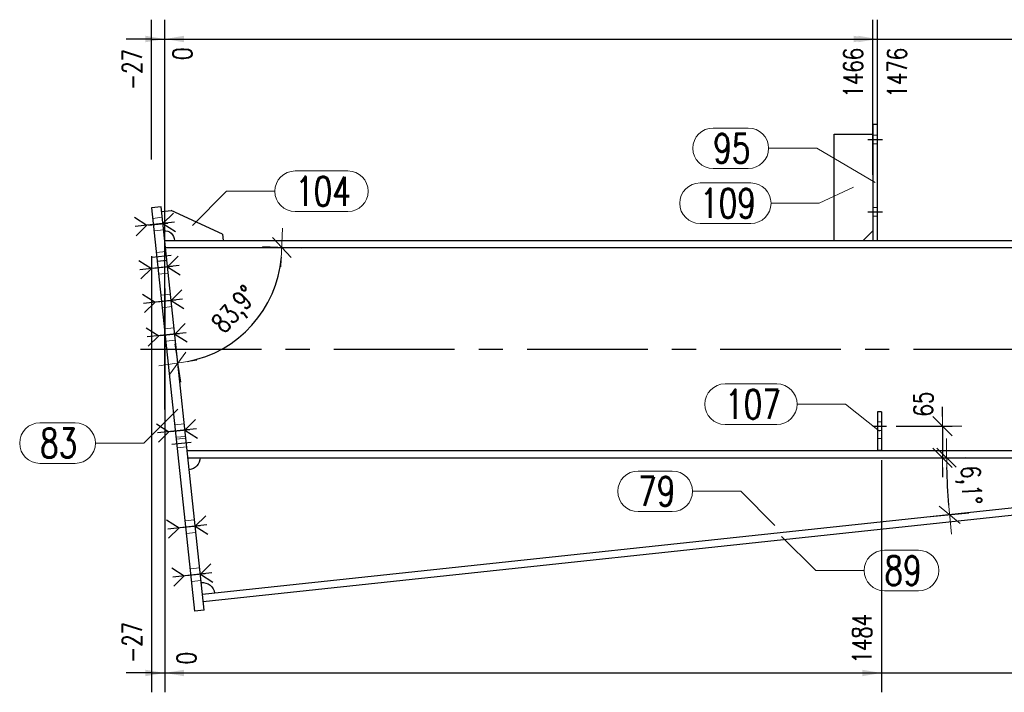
# Model space of a CAD drawing. Header units: millimetres. Extents: x 3536 to 4290, y 11030 to 11491.
# Tile 76 of 102: x 3793 to 3895, y 11247 to 11316. Entities that reach past the tile are written whole.
import ezdxf

# ---------------------------------------------------------------- set-up
doc = ezdxf.new("R2010")
doc.units = ezdxf.units.MM
doc.header["$LTSCALE"] = 10
doc.linetypes.add('HIDDEN', pattern=[0.375, 0.25, -0.125])
doc.linetypes.add('MITTE', pattern=[2, 1.25, -0.25, 0.25, -0.25])
doc.layers.get('Defpoints').update_dxf_attribs({"color": 1})
for name, color, linetype in [('PS_BOLT', 4, 'Continuous'), ('PS_MID', 5, 'MITTE'), ('PS_SHAPE', 3, 'Continuous')]:
    doc.layers.add(name, color=color, linetype=linetype)
for name, color, linetype, lineweight in [('PS_DIM', 4, 'Continuous', 13), ('PS_Hidden', 2, 'HIDDEN', 9), ('PS_Pos', 1, 'Continuous', 15), ('PS_SOLID', 7, 'Continuous', 30)]:
    doc.layers.add(name, color=color, linetype=linetype, lineweight=lineweight)
doc.styles.add('simplex', font='simplex.shx', dxfattribs={"width": 0.75})
doc.dimstyles.new('1_20_GŁ_DS1-LS20', dxfattribs={"dimtxt": 2, "dimasz": 2, "dimexe": 2, "dimexo": 5, "dimgap": 1, "dimtad": 1, "dimjust": 4, "dimdec": 0, "dimlfac": 20, "dimtxsty": 'simplex', "dimblk1": 'NONE', "dimsah": 1, "dimcen": 2, "dimclrd": 256, "dimclre": 256, "dimclrt": 4, "dimadec": 1, "dimazin": 0, "dimtfac": 1, "dimtdec": 0, "dimtmove": 2, "dimatfit": 3, "dimfxl": 1, "dimarcsym": 0})
doc.dimstyles.new('1_20_PRZ', dxfattribs={"dimtxt": 2, "dimasz": 1, "dimexe": 2, "dimexo": 5, "dimgap": 1, "dimtad": 1, "dimdec": 0, "dimlfac": 20, "dimtxsty": 'simplex', "dimblk": 'dimznak', "dimcen": 2, "dimse1": 1, "dimse2": 1, "dimclrd": 256, "dimclrt": 4, "dimadec": 1, "dimazin": 0, "dimtfac": 1, "dimtdec": 0, "dimtix": 1, "dimtmove": 2, "dimatfit": 3, "dimldrblk": 'dim-grot', "dimfxl": 1, "dimarcsym": 0})
doc.dimstyles.new('1_20_SC', dxfattribs={"dimtxt": 2, "dimasz": 1, "dimexe": 1, "dimexo": 1, "dimgap": 1, "dimtad": 1, "dimdec": 0, "dimlfac": 20, "dimtxsty": 'simplex', "dimblk": 'dimznak', "dimcen": 2, "dimclrd": 256, "dimclre": 256, "dimclrt": 4, "dimadec": 1, "dimazin": 0, "dimtfac": 1, "dimtdec": 0, "dimtix": 1, "dimtmove": 2, "dimatfit": 3, "dimldrblk": 'dim-grot', "dimfxl": 1, "dimarcsym": 0})

# ---------------------------------------------------------------- blocks, each defined once
blk = doc.blocks.new('dimznak')
at = {"color": 0}
for points in [[(0, 2), (0, -2)], [(-2, 0), (2, 0)]]:
    blk.add_lwpolyline(points, dxfattribs=at)
at = {"color": 2}
blk.add_lwpolyline([(1, 1), (-1, -1)], dxfattribs=at)
blk = doc.blocks.new('*D18')
at = {"layer": 'Defpoints', "color": 0, "transparency": 16777216}
for p in [(3807.37, 11296.88), (3807.82, 11292.67), (3941.65, 11292.67), (3814.56, 11282.7), (3811.82, 11255.12)]:
    blk.add_point(p, dxfattribs=at)
at = {"layer": 'PS_DIM', "lineweight": -2, "transparency": 16777216}
blk.add_arc((3807.82, 11292.67), 12.03, 280.8547, 355.2373, dxfattribs=at)
for p, rotation in [((3819.85, 11292.67), 87.6186547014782), ((3809.09, 11280.7), 188.4733480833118)]:
    blk.add_blockref('dimznak', p, dxfattribs=dict(at, rotation=rotation))
at = {"layer": 'PS_DIM', "color": 4, "transparency": 16777216, "insert": (3815.14, 11286.09), "char_height": 2, "attachment_point": 5, "rotation": 48.046, "style": 'simplex'}
blk.add_mtext('83,9°', dxfattribs=at)
blk = doc.blocks.new('dim-grot')
blk.add_hatch(color=256).paths.add_polyline_path([(0, 0), (-2, 0.5), (-2, -0.5)])
blk.add_lwpolyline([(0, 0), (-2, 0.5), (-2, -0.5), (0, 0)])
blk = doc.blocks.new('*D19')
at = {"layer": 'Defpoints', "color": 0, "transparency": 16777216}
for p in [(3810.14, 11270.9), (3941.65, 11270.9), (3888.71, 11268.92), (3931.47, 11269.52), (3811.65, 11256.73)]:
    blk.add_point(p, dxfattribs=at)
at = {"layer": 'PS_DIM', "lineweight": -2, "transparency": 16777216}
blk.add_arc((3944.41, 11270.9), 55.74, 181.0279, 185.0641, dxfattribs=at)
for p, rotation in [((3888.67, 11270.9), 90.51394605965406), ((3888.99, 11264.98), 275.578056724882)]:
    blk.add_blockref('dimznak', p, dxfattribs=dict(at, rotation=rotation))
at = {"layer": 'PS_DIM', "color": 4, "transparency": 16777216, "insert": (3890.94, 11268.05), "char_height": 2, "attachment_point": 5, "rotation": 273.046, "style": 'simplex'}
blk.add_mtext('6,1°', dxfattribs=at)
blk = doc.blocks.new('*D32')
at = {"layer": 'Defpoints', "color": 0, "transparency": 16777216}
for p in [(3882.44, 11274.15), (3882.44, 11270.9), (3888.27, 11270.9)]:
    blk.add_point(p, dxfattribs=at)
at = {"layer": 'PS_DIM', "lineweight": -2, "transparency": 16777216}
for p, q in [((3888.27, 11275.15), (3888.27, 11276.15)), ((3883.44, 11274.15), (3889.27, 11274.15)), ((3888.27, 11274.15), (3888.27, 11270.9)), ((3883.44, 11270.9), (3889.27, 11270.9)), ((3888.27, 11269.9), (3888.27, 11268.9))]:
    blk.add_line(p, q, dxfattribs=at)
for p, rotation in [((3888.27, 11274.15), 270), ((3888.27, 11270.9), 90)]:
    blk.add_blockref('dimznak', p, dxfattribs=dict(at, rotation=rotation))
at = {"layer": 'PS_DIM', "color": 4, "transparency": 16777216, "insert": (3886.27, 11276.45), "char_height": 2, "attachment_point": 5, "rotation": 90, "style": 'simplex'}
blk.add_mtext('65', dxfattribs=at)
blk = doc.blocks.new('*D120')
at = {"layer": 'Defpoints', "color": 0, "transparency": 16777216}
for p in [(3807.74, 11314.24), (3806.37, 11296.77), (3807.74, 11270.9)]:
    blk.add_point(p, dxfattribs=at)
at = {"layer": 'PS_DIM', "lineweight": -2, "transparency": 16777216}
for p, q in [((3806.37, 11301.77), (3806.37, 11316.24)), ((3807.74, 11275.9), (3807.74, 11316.24)), ((3806.37, 11314.24), (3804.37, 11314.24)), ((3806.37, 11314.24), (3807.74, 11314.24)), ((3809.74, 11314.24), (3811.74, 11314.24))]:
    blk.add_line(p, q, dxfattribs=at)
at = {"layer": 'PS_DIM', "transparency": 16777216}
blk.add_solid([(3809.74, 11314.58), (3809.74, 11313.91), (3807.74, 11314.24)], dxfattribs=at)
at = {"layer": 'PS_DIM', "color": 4, "transparency": 16777216, "insert": (3804.35, 11311.08), "char_height": 2, "attachment_point": 5, "rotation": 90, "style": 'simplex'}
blk.add_mtext('-27', dxfattribs=at)
blk = doc.blocks.new('_None')
blk = doc.blocks.new('*D121')
at = {"layer": 'Defpoints', "color": 0, "transparency": 16777216}
for p in [(3807.74, 11314.24), (3807.74, 11293.4), (3807.74, 11270.9)]:
    blk.add_point(p, dxfattribs=at)
at = {"layer": 'PS_DIM', "lineweight": -2, "transparency": 16777216}
for p, q in [((3807.74, 11298.4), (3807.74, 11316.24)), ((3807.74, 11275.9), (3807.74, 11316.24)), ((3805.74, 11314.24), (3803.74, 11314.24)), ((3807.74, 11314.24), (3809.74, 11314.24))]:
    blk.add_line(p, q, dxfattribs=at)
at = {"layer": 'PS_DIM', "transparency": 16777216}
blk.add_solid([(3805.74, 11314.58), (3805.74, 11313.91), (3807.74, 11314.24)], dxfattribs=at)
at = {"layer": 'PS_DIM', "color": 4, "transparency": 16777216, "insert": (3809.56, 11312.72), "char_height": 2, "attachment_point": 5, "rotation": 90, "style": 'simplex'}
blk.add_mtext('0', dxfattribs=at)
blk = doc.blocks.new('*D122')
at = {"layer": 'Defpoints', "color": 0, "transparency": 16777216}
for p in [(3881.04, 11314.24), (3881.04, 11295.19), (3807.74, 11270.9)]:
    blk.add_point(p, dxfattribs=at)
at = {"layer": 'PS_DIM', "lineweight": -2, "transparency": 16777216}
for p, q in [((3807.74, 11275.9), (3807.74, 11316.24)), ((3881.04, 11300.19), (3881.04, 11316.24)), ((3807.74, 11314.24), (3879.04, 11314.24))]:
    blk.add_line(p, q, dxfattribs=at)
at = {"layer": 'PS_DIM', "transparency": 16777216}
blk.add_solid([(3879.04, 11314.58), (3879.04, 11313.91), (3881.04, 11314.24)], dxfattribs=at)
at = {"layer": 'PS_DIM', "color": 4, "transparency": 16777216, "insert": (3879.02, 11310.76), "char_height": 2, "attachment_point": 5, "rotation": 90, "style": 'simplex'}
blk.add_mtext('1466', dxfattribs=at)
blk = doc.blocks.new('*D123')
at = {"layer": 'Defpoints', "color": 0, "transparency": 16777216}
for p in [(3881.54, 11314.24), (3881.54, 11294.96), (3807.74, 11270.9)]:
    blk.add_point(p, dxfattribs=at)
at = {"layer": 'PS_DIM', "lineweight": -2, "transparency": 16777216}
for p, q in [((3807.74, 11275.9), (3807.74, 11316.24)), ((3881.54, 11299.96), (3881.54, 11316.24)), ((3807.74, 11314.24), (3879.54, 11314.24))]:
    blk.add_line(p, q, dxfattribs=at)
at = {"layer": 'PS_DIM', "transparency": 16777216}
blk.add_solid([(3879.54, 11314.58), (3879.54, 11313.91), (3881.54, 11314.24)], dxfattribs=at)
at = {"layer": 'PS_DIM', "color": 4, "transparency": 16777216, "insert": (3883.55, 11310.76), "char_height": 2, "attachment_point": 5, "rotation": 90, "style": 'simplex'}
blk.add_mtext('1476', dxfattribs=at)
blk = doc.blocks.new('*D124')
at = {"layer": 'Defpoints', "color": 0, "transparency": 16777216}
for p in [(3932.3, 11314.24), (3932.3, 11286.28), (3807.74, 11270.9)]:
    blk.add_point(p, dxfattribs=at)
at = {"layer": 'PS_DIM', "lineweight": -2, "transparency": 16777216}
for p, q in [((3807.74, 11275.9), (3807.74, 11316.24)), ((3932.3, 11291.28), (3932.3, 11316.24)), ((3807.74, 11314.24), (3930.3, 11314.24))]:
    blk.add_line(p, q, dxfattribs=at)
at = {"layer": 'PS_DIM', "transparency": 16777216}
blk.add_solid([(3930.3, 11314.58), (3930.3, 11313.91), (3932.3, 11314.24)], dxfattribs=at)
at = {"layer": 'PS_DIM', "color": 4, "transparency": 16777216, "insert": (3930.28, 11310.9), "char_height": 2, "attachment_point": 5, "rotation": 90, "style": 'simplex'}
blk.add_mtext('2491', dxfattribs=at)
blk = doc.blocks.new('*D125')
at = {"layer": 'Defpoints', "color": 0, "transparency": 16777216}
for p in [(3955.9, 11314.24), (3955.9, 11295.09), (3807.74, 11270.9)]:
    blk.add_point(p, dxfattribs=at)
at = {"layer": 'PS_DIM', "lineweight": -2, "transparency": 16777216}
for p, q in [((3807.74, 11275.9), (3807.74, 11316.24)), ((3955.9, 11300.09), (3955.9, 11316.24)), ((3807.74, 11314.24), (3953.9, 11314.24))]:
    blk.add_line(p, q, dxfattribs=at)
at = {"layer": 'PS_DIM', "transparency": 16777216}
blk.add_solid([(3953.9, 11314.58), (3953.9, 11313.91), (3955.9, 11314.24)], dxfattribs=at)
at = {"layer": 'PS_DIM', "color": 4, "transparency": 16777216, "insert": (3953.88, 11310.62), "char_height": 2, "attachment_point": 5, "rotation": 90, "style": 'simplex'}
blk.add_mtext('3766', dxfattribs=at)
blk = doc.blocks.new('*D126')
at = {"layer": 'Defpoints', "color": 0, "transparency": 16777216}
for p in [(3956.4, 11314.24), (3956.4, 11294.97), (3807.74, 11270.9)]:
    blk.add_point(p, dxfattribs=at)
at = {"layer": 'PS_DIM', "lineweight": -2, "transparency": 16777216}
for p, q in [((3807.74, 11275.9), (3807.74, 11316.24)), ((3956.4, 11299.97), (3956.4, 11316.24)), ((3807.74, 11314.24), (3954.4, 11314.24))]:
    blk.add_line(p, q, dxfattribs=at)
at = {"layer": 'PS_DIM', "transparency": 16777216}
blk.add_solid([(3954.4, 11314.58), (3954.4, 11313.91), (3956.4, 11314.24)], dxfattribs=at)
at = {"layer": 'PS_DIM', "color": 4, "transparency": 16777216, "insert": (3958.35, 11310.62), "char_height": 2, "attachment_point": 5, "rotation": 90, "style": 'simplex'}
blk.add_mtext('3776', dxfattribs=at)
blk = doc.blocks.new('*D127')
at = {"layer": 'Defpoints', "color": 0, "transparency": 16777216}
for p in [(3982.4, 11314.24), (3982.4, 11288.34), (3807.74, 11270.9)]:
    blk.add_point(p, dxfattribs=at)
at = {"layer": 'PS_DIM', "lineweight": -2, "transparency": 16777216}
for p, q in [((3807.74, 11275.9), (3807.74, 11316.24)), ((3982.4, 11293.34), (3982.4, 11316.24)), ((3807.74, 11314.24), (3980.4, 11314.24))]:
    blk.add_line(p, q, dxfattribs=at)
at = {"layer": 'PS_DIM', "transparency": 16777216}
blk.add_solid([(3980.4, 11314.58), (3980.4, 11313.91), (3982.4, 11314.24)], dxfattribs=at)
at = {"layer": 'PS_DIM', "color": 4, "transparency": 16777216, "insert": (3980.38, 11310.58), "char_height": 2, "attachment_point": 5, "rotation": 90, "style": 'simplex'}
blk.add_mtext('4975', dxfattribs=at)
blk = doc.blocks.new('*D128')
at = {"layer": 'Defpoints', "color": 0, "transparency": 16777216}
for p in [(3983.4, 11314.24), (3983.4, 11288.29), (3807.74, 11270.9)]:
    blk.add_point(p, dxfattribs=at)
at = {"layer": 'PS_DIM', "lineweight": -2, "transparency": 16777216}
for p, q in [((3807.74, 11275.9), (3807.74, 11316.24)), ((3983.4, 11293.29), (3983.4, 11316.24)), ((3807.74, 11314.24), (3981.4, 11314.24))]:
    blk.add_line(p, q, dxfattribs=at)
at = {"layer": 'PS_DIM', "transparency": 16777216}
blk.add_solid([(3981.4, 11314.58), (3981.4, 11313.91), (3983.4, 11314.24)], dxfattribs=at)
at = {"layer": 'PS_DIM', "color": 4, "transparency": 16777216, "insert": (3985.21, 11310.58), "char_height": 2, "attachment_point": 5, "rotation": 90, "style": 'simplex'}
blk.add_mtext('4995', dxfattribs=at)
blk = doc.blocks.new('*D129')
at = {"layer": 'Defpoints', "color": 0, "transparency": 16777216}
for p in [(3806.37, 11296.77), (3807.74, 11270.9), (3807.74, 11248.62)]:
    blk.add_point(p, dxfattribs=at)
at = {"layer": 'PS_DIM', "lineweight": -2, "transparency": 16777216}
for p, q in [((3806.37, 11291.77), (3806.37, 11246.62)), ((3807.74, 11265.9), (3807.74, 11246.62)), ((3806.37, 11248.62), (3804.37, 11248.62)), ((3806.37, 11248.62), (3807.74, 11248.62)), ((3809.74, 11248.62), (3811.74, 11248.62))]:
    blk.add_line(p, q, dxfattribs=at)
at = {"layer": 'PS_DIM', "transparency": 16777216}
blk.add_solid([(3809.74, 11248.95), (3809.74, 11248.28), (3807.74, 11248.62)], dxfattribs=at)
at = {"layer": 'PS_DIM', "color": 4, "transparency": 16777216, "insert": (3804.35, 11251.78), "char_height": 2, "attachment_point": 5, "rotation": 90, "style": 'simplex'}
blk.add_mtext('-27', dxfattribs=at)
blk = doc.blocks.new('*D130')
at = {"layer": 'Defpoints', "color": 0, "transparency": 16777216}
for p in [(3807.74, 11293.4), (3807.74, 11270.9), (3807.74, 11248.62)]:
    blk.add_point(p, dxfattribs=at)
at = {"layer": 'PS_DIM', "lineweight": -2, "transparency": 16777216}
for p, q in [((3807.74, 11288.4), (3807.74, 11246.62)), ((3807.74, 11265.9), (3807.74, 11246.62)), ((3805.74, 11248.62), (3803.74, 11248.62)), ((3807.74, 11248.62), (3809.74, 11248.62))]:
    blk.add_line(p, q, dxfattribs=at)
at = {"layer": 'PS_DIM', "transparency": 16777216}
blk.add_solid([(3805.74, 11248.95), (3805.74, 11248.28), (3807.74, 11248.62)], dxfattribs=at)
at = {"layer": 'PS_DIM', "color": 4, "transparency": 16777216, "insert": (3809.99, 11250.14), "char_height": 2, "attachment_point": 5, "rotation": 90, "style": 'simplex'}
blk.add_mtext('0', dxfattribs=at)
blk = doc.blocks.new('*D131')
at = {"layer": 'Defpoints', "color": 0, "transparency": 16777216}
for p in [(3881.94, 11275.65), (3807.74, 11270.9), (3881.94, 11248.62)]:
    blk.add_point(p, dxfattribs=at)
at = {"layer": 'PS_DIM', "lineweight": -2, "transparency": 16777216}
for p, q in [((3881.94, 11270.65), (3881.94, 11246.62)), ((3807.74, 11265.9), (3807.74, 11246.62)), ((3807.74, 11248.62), (3879.94, 11248.62))]:
    blk.add_line(p, q, dxfattribs=at)
at = {"layer": 'PS_DIM', "transparency": 16777216}
blk.add_solid([(3879.94, 11248.95), (3879.94, 11248.28), (3881.94, 11248.62)], dxfattribs=at)
at = {"layer": 'PS_DIM', "color": 4, "transparency": 16777216, "insert": (3879.92, 11252.17), "char_height": 2, "attachment_point": 5, "rotation": 90, "style": 'simplex'}
blk.add_mtext('1484', dxfattribs=at)
blk = doc.blocks.new('*D132')
at = {"layer": 'Defpoints', "color": 0, "transparency": 16777216}
for p in [(3807.74, 11270.9), (3931.55, 11270.9), (3931.55, 11248.62)]:
    blk.add_point(p, dxfattribs=at)
at = {"layer": 'PS_DIM', "lineweight": -2, "transparency": 16777216}
for p, q in [((3807.74, 11265.9), (3807.74, 11246.62)), ((3931.55, 11265.9), (3931.55, 11246.62)), ((3807.74, 11248.62), (3929.55, 11248.62))]:
    blk.add_line(p, q, dxfattribs=at)
at = {"layer": 'PS_DIM', "transparency": 16777216}
blk.add_solid([(3929.55, 11248.95), (3929.55, 11248.28), (3931.55, 11248.62)], dxfattribs=at)
at = {"layer": 'PS_DIM', "color": 4, "transparency": 16777216, "insert": (3929.53, 11252.24), "char_height": 2, "attachment_point": 5, "rotation": 90, "style": 'simplex'}
blk.add_mtext('2476', dxfattribs=at)
blk = doc.blocks.new('*D133')
at = {"layer": 'Defpoints', "color": 0, "transparency": 16777216}
for p in [(3807.74, 11270.9), (3932.3, 11270.9), (3932.3, 11248.62)]:
    blk.add_point(p, dxfattribs=at)
at = {"layer": 'PS_DIM', "lineweight": -2, "transparency": 16777216}
for p, q in [((3807.74, 11265.9), (3807.74, 11246.62)), ((3932.3, 11265.9), (3932.3, 11246.62)), ((3807.74, 11248.62), (3930.3, 11248.62))]:
    blk.add_line(p, q, dxfattribs=at)
at = {"layer": 'PS_DIM', "transparency": 16777216}
blk.add_solid([(3930.3, 11248.95), (3930.3, 11248.28), (3932.3, 11248.62)], dxfattribs=at)
at = {"layer": 'PS_DIM', "color": 4, "transparency": 16777216, "insert": (3934.1, 11251.96), "char_height": 2, "attachment_point": 5, "rotation": 90, "style": 'simplex'}
blk.add_mtext('2491', dxfattribs=at)
blk = doc.blocks.new('*D134')
at = {"layer": 'Defpoints', "color": 0, "transparency": 16777216}
for p in [(3956.8, 11275.65), (3807.74, 11270.9), (3956.8, 11248.62)]:
    blk.add_point(p, dxfattribs=at)
at = {"layer": 'PS_DIM', "lineweight": -2, "transparency": 16777216}
for p, q in [((3956.8, 11270.65), (3956.8, 11246.62)), ((3807.74, 11265.9), (3807.74, 11246.62)), ((3807.74, 11248.62), (3954.8, 11248.62))]:
    blk.add_line(p, q, dxfattribs=at)
at = {"layer": 'PS_DIM', "transparency": 16777216}
blk.add_solid([(3954.8, 11248.95), (3954.8, 11248.28), (3956.8, 11248.62)], dxfattribs=at)
at = {"layer": 'PS_DIM', "color": 4, "transparency": 16777216, "insert": (3954.78, 11252.31), "char_height": 2, "attachment_point": 5, "rotation": 90, "style": 'simplex'}
blk.add_mtext('3784', dxfattribs=at)
blk = doc.blocks.new('*D135')
at = {"layer": 'Defpoints', "color": 0, "transparency": 16777216}
for p in [(3982.4, 11279.22), (3807.74, 11270.9), (3982.4, 11248.62)]:
    blk.add_point(p, dxfattribs=at)
at = {"layer": 'PS_DIM', "lineweight": -2, "transparency": 16777216}
for p, q in [((3982.4, 11274.22), (3982.4, 11246.62)), ((3807.74, 11265.9), (3807.74, 11246.62)), ((3807.74, 11248.62), (3980.4, 11248.62))]:
    blk.add_line(p, q, dxfattribs=at)
at = {"layer": 'PS_DIM', "transparency": 16777216}
blk.add_solid([(3980.4, 11248.95), (3980.4, 11248.28), (3982.4, 11248.62)], dxfattribs=at)
at = {"layer": 'PS_DIM', "color": 4, "transparency": 16777216, "insert": (3980.38, 11252.28), "char_height": 2, "attachment_point": 5, "rotation": 90, "style": 'simplex'}
blk.add_mtext('4975', dxfattribs=at)
blk = doc.blocks.new('*D136')
at = {"layer": 'Defpoints', "color": 0, "transparency": 16777216}
for p in [(3983.4, 11279.05), (3807.74, 11270.9), (3983.4, 11248.62)]:
    blk.add_point(p, dxfattribs=at)
at = {"layer": 'PS_DIM', "lineweight": -2, "transparency": 16777216}
for p, q in [((3983.4, 11274.05), (3983.4, 11246.62)), ((3807.74, 11265.9), (3807.74, 11246.62)), ((3807.74, 11248.62), (3981.4, 11248.62))]:
    blk.add_line(p, q, dxfattribs=at)
at = {"layer": 'PS_DIM', "transparency": 16777216}
blk.add_solid([(3981.4, 11248.95), (3981.4, 11248.28), (3983.4, 11248.62)], dxfattribs=at)
at = {"layer": 'PS_DIM', "color": 4, "transparency": 16777216, "insert": (3984.8, 11252.28), "char_height": 2, "attachment_point": 5, "rotation": 90, "style": 'simplex'}
blk.add_mtext('4995', dxfattribs=at)
blk = doc.blocks.new('*X636')
at = {"color": 30, "linetype": 'Continuous'}
for p, q in [((3810.92, 11274.84), (3809.83, 11273.76)), ((3806.87, 11274.41), (3808.17, 11273.58)), ((3811.03, 11273.89), (3806.97, 11273.46)), ((3808.17, 11273.58), (3807.08, 11272.5)), ((3809.83, 11273.76), (3811.13, 11272.93))]:
    blk.add_line(p, q, dxfattribs=at)
blk = doc.blocks.new('*X637')
at = {"color": 30, "linetype": 'Continuous'}
for p, q in [((3805.81, 11284.35), (3807.11, 11283.53)), ((3809.86, 11284.79), (3808.77, 11283.7)), ((3809.97, 11283.83), (3805.91, 11283.4)), ((3807.11, 11283.53), (3806.02, 11282.44)), ((3808.77, 11283.7), (3810.07, 11282.88))]:
    blk.add_line(p, q, dxfattribs=at)
blk = doc.blocks.new('*X639')
at = {"color": 30, "linetype": 'Continuous'}
for p, q in [((3811.99, 11264.9), (3810.89, 11263.82)), ((3807.93, 11264.47), (3809.23, 11263.64)), ((3812.09, 11263.94), (3808.04, 11263.51)), ((3809.23, 11263.64), (3808.14, 11262.56)), ((3810.89, 11263.82), (3812.19, 11262.99))]:
    blk.add_line(p, q, dxfattribs=at)
blk = doc.blocks.new('*X641')
at = {"color": 30, "linetype": 'Continuous'}
for p, q in [((3812.52, 11259.93), (3811.43, 11258.85)), ((3808.46, 11259.49), (3809.76, 11258.67)), ((3812.62, 11258.97), (3808.57, 11258.54)), ((3809.76, 11258.67), (3808.67, 11257.59)), ((3811.43, 11258.85), (3812.72, 11258.02))]:
    blk.add_line(p, q, dxfattribs=at)
blk = doc.blocks.new('*X642')
at = {"color": 30, "linetype": 'Continuous'}
for p, q in [((3805.07, 11291.31), (3806.36, 11290.49)), ((3809.12, 11291.75), (3808.03, 11290.66)), ((3809.22, 11290.79), (3805.17, 11290.36)), ((3806.36, 11290.49), (3805.27, 11289.4)), ((3808.03, 11290.66), (3809.32, 11289.84))]:
    blk.add_line(p, q, dxfattribs=at)
blk = doc.blocks.new('*X644')
at = {"color": 30, "linetype": 'Continuous'}
for p, q in [((3810.92, 11274.84), (3809.83, 11273.76)), ((3806.87, 11274.41), (3808.17, 11273.58)), ((3811.03, 11273.89), (3806.97, 11273.46)), ((3808.17, 11273.58), (3807.08, 11272.5)), ((3809.83, 11273.76), (3811.13, 11272.93))]:
    blk.add_line(p, q, dxfattribs=at)
blk = doc.blocks.new('*X650')
at = {"color": 30, "linetype": 'Continuous'}
for p, q in [((3809.49, 11288.27), (3808.4, 11287.18)), ((3805.44, 11287.83), (3806.74, 11287.01)), ((3809.59, 11287.31), (3805.54, 11286.88)), ((3808.4, 11287.18), (3809.7, 11286.36)), ((3806.74, 11287.01), (3805.64, 11285.92))]:
    blk.add_line(p, q, dxfattribs=at)
blk = doc.blocks.new('*X651')
at = {"color": 30, "linetype": 'Continuous'}
for p, q in [((3805.07, 11291.31), (3806.36, 11290.49)), ((3809.12, 11291.75), (3808.03, 11290.66)), ((3809.22, 11290.79), (3805.17, 11290.36)), ((3806.36, 11290.49), (3805.27, 11289.4)), ((3808.03, 11290.66), (3809.32, 11289.84))]:
    blk.add_line(p, q, dxfattribs=at)
blk = doc.blocks.new('*X652')
at = {"color": 30, "linetype": 'Continuous'}
for p, q in [((3805.81, 11284.35), (3807.11, 11283.53)), ((3809.86, 11284.79), (3808.77, 11283.7)), ((3809.97, 11283.83), (3805.91, 11283.4)), ((3807.11, 11283.53), (3806.02, 11282.44)), ((3808.77, 11283.7), (3810.07, 11282.88))]:
    blk.add_line(p, q, dxfattribs=at)
blk = doc.blocks.new('*X655')
at = {"color": 30, "linetype": 'Continuous'}
for p, q in [((3804.59, 11295.79), (3805.89, 11294.96)), ((3808.75, 11295.27), (3804.69, 11294.83)), ((3808.64, 11296.22), (3807.55, 11295.14)), ((3805.89, 11294.96), (3804.79, 11293.88)), ((3807.55, 11295.14), (3808.85, 11294.31))]:
    blk.add_line(p, q, dxfattribs=at)
blk = doc.blocks.new('*X657')
at = {"color": 30, "linetype": 'Continuous'}
for p, q in [((3809.49, 11288.27), (3808.4, 11287.18)), ((3805.44, 11287.83), (3806.74, 11287.01)), ((3809.59, 11287.31), (3805.54, 11286.88)), ((3808.4, 11287.18), (3809.7, 11286.36)), ((3806.74, 11287.01), (3805.64, 11285.92))]:
    blk.add_line(p, q, dxfattribs=at)
blk = doc.blocks.new('*X658')
at = {"layer": 'PS_Hidden', "color": 2, "linetype": 'HIDDEN'}
for p, q in [((3881.54, 11304.3), (3881.04, 11304.3)), ((3881.54, 11303.4), (3881.04, 11303.4)), ((3881.54, 11296.8), (3881.04, 11296.8)), ((3807.48, 11295.79), (3806.49, 11295.68)), ((3881.54, 11295.9), (3881.04, 11295.9)), ((3807.62, 11294.49), (3806.63, 11294.39)), ((3807.86, 11292.26), (3806.87, 11292.15)), ((3807.96, 11291.36), (3806.96, 11291.25)), ((3807.96, 11291.31), (3806.97, 11291.2)), ((3808.1, 11290.02), (3807.1, 11289.91)), ((3808.33, 11287.83), (3807.34, 11287.72)), ((3808.47, 11286.54), (3807.48, 11286.43)), ((3808.7, 11284.35), (3807.71, 11284.24)), ((3808.84, 11283.06), (3807.85, 11282.95)), ((3809.76, 11274.41), (3808.77, 11274.3)), ((3881.94, 11274.6), (3881.54, 11274.6)), ((3809.9, 11273.11), (3808.91, 11273.01)), ((3809.92, 11272.92), (3808.93, 11272.81)), ((3881.94, 11273.7), (3881.54, 11273.7)), ((3881.94, 11272.9), (3881.54, 11272.9)), ((3810.02, 11272.02), (3809.02, 11271.91)), ((3810.83, 11264.46), (3809.83, 11264.36)), ((3810.96, 11263.17), (3809.97, 11263.06)), ((3811.36, 11259.49), (3810.36, 11259.39)), ((3811.49, 11258.2), (3810.5, 11258.09))]:
    blk.add_line(p, q, dxfattribs=at)
at = {"layer": 'PS_MID', "color": 5, "linetype": 'MITTE'}
for p, q in [((3880.54, 11303.85), (3882.04, 11303.85)), ((3880.54, 11303.85), (3882.04, 11303.85)), ((3880.54, 11303.85), (3882.04, 11303.85)), ((3880.54, 11303.85), (3882.04, 11303.85)), ((3880.54, 11296.35), (3882.04, 11296.35)), ((3880.54, 11296.35), (3882.04, 11296.35)), ((3880.54, 11296.35), (3882.04, 11296.35)), ((3880.54, 11296.35), (3882.04, 11296.35)), ((3806.06, 11294.98), (3808.05, 11295.19)), ((3806.06, 11294.98), (3808.05, 11295.19)), ((3806.42, 11291.65), (3808.4, 11291.86)), ((3806.42, 11291.65), (3808.4, 11291.86)), ((3806.54, 11290.51), (3808.53, 11290.72)), ((3806.54, 11290.51), (3808.53, 11290.72)), ((3806.91, 11287.03), (3808.9, 11287.24)), ((3806.91, 11287.03), (3808.9, 11287.24)), ((3807.28, 11283.54), (3809.27, 11283.76)), ((3807.28, 11283.54), (3809.27, 11283.76)), ((3805.24, 11282.15), (3941.65, 11282.15)), ((3881.04, 11274.15), (3882.44, 11274.15)), ((3808.34, 11273.6), (3810.33, 11273.81)), ((3808.34, 11273.6), (3810.33, 11273.81)), ((3808.48, 11272.31), (3810.47, 11272.52)), ((3808.48, 11272.31), (3810.47, 11272.52)), ((3809.4, 11263.66), (3811.39, 11263.87)), ((3809.4, 11263.66), (3811.39, 11263.87)), ((3809.93, 11258.69), (3811.92, 11258.9)), ((3809.93, 11258.69), (3811.92, 11258.9))]:
    blk.add_line(p, q, dxfattribs=at)
at = {"layer": 'PS_SOLID', "color": 7, "linetype": 'Continuous'}
for p, q in [((3881.04, 11305.4), (3881.04, 11293.4)), ((3881.54, 11305.4), (3881.04, 11305.4)), ((3881.54, 11293.4), (3881.54, 11305.4)), ((3877.04, 11293.4), (3877.04, 11304.4)), ((3877.04, 11304.4), (3881.04, 11304.4)), ((3807.37, 11296.88), (3806.37, 11296.77)), ((3806.37, 11296.77), (3810.83, 11255.01)), ((3811.82, 11255.12), (3807.37, 11296.88)), ((3807.42, 11296.38), (3808.41, 11296.49)), ((3813.7, 11294.04), (3808.41, 11296.49)), ((3880.04, 11293.4), (3881.04, 11294.4)), ((3807.74, 11293.4), (3941.65, 11293.4)), ((3813.7, 11294.04), (3813.77, 11293.4)), ((3807.82, 11292.67), (3941.65, 11292.67)), ((3881.94, 11275.65), (3881.54, 11275.65)), ((3881.54, 11275.65), (3881.54, 11271.65)), ((3881.94, 11275.65), (3881.94, 11271.65)), ((3810.06, 11271.63), (3941.65, 11271.63)), ((3810.14, 11270.9), (3941.65, 11270.9)), ((3881.94, 11271.65), (3881.54, 11271.65)), ((3931.47, 11269.52), (3811.65, 11256.73)), ((3931.55, 11268.77), (3811.73, 11255.98)), ((3811.82, 11255.12), (3810.83, 11255.01))]:
    blk.add_line(p, q, dxfattribs=at)
at = {"layer": 'PS_SOLID', "extrusion": (0, 0, -1)}
for centre, radius, start, end in [((-3807.74, 11293.4), 1, 83.908, 180), ((-3810.14, 11270.9), 1.25, 180, 263.908), ((-3811.65, 11256.73), 1.25, 83.908, 173.908)]:
    blk.add_arc(centre, radius, start, end, dxfattribs=at)
blk = doc.blocks.new('*X659')
at = {"color": 30, "linetype": 'Continuous'}
for p, q in [((3811.99, 11264.9), (3810.89, 11263.82)), ((3807.93, 11264.47), (3809.23, 11263.64)), ((3812.09, 11263.94), (3808.04, 11263.51)), ((3809.23, 11263.64), (3808.14, 11262.56)), ((3810.89, 11263.82), (3812.19, 11262.99))]:
    blk.add_line(p, q, dxfattribs=at)
blk = doc.blocks.new('*X660')
at = {"color": 30, "linetype": 'Continuous'}
for p, q in [((3804.59, 11295.79), (3805.89, 11294.96)), ((3808.75, 11295.27), (3804.69, 11294.83)), ((3808.64, 11296.22), (3807.55, 11295.14)), ((3805.89, 11294.96), (3804.79, 11293.88)), ((3807.55, 11295.14), (3808.85, 11294.31))]:
    blk.add_line(p, q, dxfattribs=at)
blk = doc.blocks.new('*X661')
at = {"color": 30, "linetype": 'Continuous'}
for p, q in [((3812.52, 11259.93), (3811.43, 11258.85)), ((3808.46, 11259.49), (3809.76, 11258.67)), ((3812.62, 11258.97), (3808.57, 11258.54)), ((3809.76, 11258.67), (3808.67, 11257.59)), ((3811.43, 11258.85), (3812.72, 11258.02))]:
    blk.add_line(p, q, dxfattribs=at)
blk = doc.blocks.new('*X663')
at = {"color": 1}
for p, q in [((3865.74, 11278.54), (3871.1, 11278.54)), ((3873.2, 11276.44), (3878.2, 11276.44)), ((3881.74, 11273.65), (3878.2, 11276.44)), ((3865.74, 11274.34), (3871.1, 11274.34))]:
    blk.add_line(p, q, dxfattribs=at)
for centre, start, end in [((3865.74, 11276.44), 90, 270), ((3871.1, 11276.44), 270, 90)]:
    blk.add_arc(centre, 2.1, start, end, dxfattribs=at)
at = {"color": 2, "style": 'simplex', "width": 0.75}
blk.add_text('107', height=3, dxfattribs=at).set_placement((3865.74, 11274.94))
blk = doc.blocks.new('*X664')
at = {"color": 1}
for p, q in [((3864.51, 11305.03), (3868.15, 11305.03)), ((3870.25, 11302.93), (3875.25, 11302.93)), ((3881.29, 11299.4), (3875.25, 11302.93)), ((3864.51, 11300.83), (3868.15, 11300.83))]:
    blk.add_line(p, q, dxfattribs=at)
for centre, start, end in [((3864.51, 11302.93), 90, 270), ((3868.15, 11302.93), 270, 90)]:
    blk.add_arc(centre, 2.1, start, end, dxfattribs=at)
at = {"color": 2, "style": 'simplex', "width": 0.75}
blk.add_text('95', height=3, dxfattribs=at).set_placement((3864.51, 11301.43))
blk = doc.blocks.new('*X665')
at = {"color": 1}
for p, q in [((3863.15, 11299.34), (3868.4, 11299.34)), ((3879.04, 11298.9), (3875.5, 11297.24)), ((3870.5, 11297.24), (3875.5, 11297.24)), ((3863.15, 11295.14), (3868.4, 11295.14))]:
    blk.add_line(p, q, dxfattribs=at)
for centre, start, end in [((3863.15, 11297.24), 90, 270), ((3868.4, 11297.24), 270, 90)]:
    blk.add_arc(centre, 2.1, start, end, dxfattribs=at)
at = {"color": 2, "style": 'simplex', "width": 0.75}
blk.add_text('109', height=3, dxfattribs=at).set_placement((3863.15, 11295.74))
blk = doc.blocks.new('*X672')
at = {"color": 1}
for p, q in [((3809.1, 11275.94), (3805.56, 11272.41)), ((3794.82, 11274.51), (3798.46, 11274.51)), ((3800.56, 11272.41), (3805.56, 11272.41)), ((3794.82, 11270.31), (3798.46, 11270.31))]:
    blk.add_line(p, q, dxfattribs=at)
for centre, start, end in [((3794.82, 11272.41), 90, 270), ((3798.46, 11272.41), 270, 90)]:
    blk.add_arc(centre, 2.1, start, end, dxfattribs=at)
at = {"color": 2, "style": 'simplex', "width": 0.75}
blk.add_text('83', height=3, dxfattribs=at).set_placement((3794.82, 11270.91))
blk = doc.blocks.new('*X673')
at = {"color": 1}
for p, q in [((3821.23, 11300.58), (3826.7, 11300.58)), ((3810.6, 11294.94), (3814.13, 11298.48)), ((3814.13, 11298.48), (3819.13, 11298.48)), ((3821.23, 11296.38), (3826.7, 11296.38))]:
    blk.add_line(p, q, dxfattribs=at)
for centre, start, end in [((3821.23, 11298.48), 90, 270), ((3826.7, 11298.48), 270, 90)]:
    blk.add_arc(centre, 2.1, start, end, dxfattribs=at)
at = {"color": 2, "style": 'simplex', "width": 0.75}
blk.add_text('104', height=3, dxfattribs=at).set_placement((3821.23, 11296.98))
blk = doc.blocks.new('*X674')
at = {"color": 1}
for p, q in [((3856.74, 11269.52), (3860.28, 11269.52)), ((3862.38, 11267.42), (3867.38, 11267.42)), ((3870.91, 11263.88), (3867.38, 11267.42)), ((3856.74, 11265.32), (3860.28, 11265.32))]:
    blk.add_line(p, q, dxfattribs=at)
for centre, start, end in [((3856.74, 11267.42), 90, 270), ((3860.28, 11267.42), 270, 90)]:
    blk.add_arc(centre, 2.1, start, end, dxfattribs=at)
at = {"color": 2, "style": 'simplex', "width": 0.75}
blk.add_text('79', height=3, dxfattribs=at).set_placement((3856.74, 11265.92))
blk = doc.blocks.new('*X675')
at = {"color": 1}
for p, q in [((3871.6, 11262.75), (3875.14, 11259.22)), ((3882.24, 11261.32), (3885.77, 11261.32)), ((3875.14, 11259.22), (3880.14, 11259.22)), ((3882.24, 11257.12), (3885.77, 11257.12))]:
    blk.add_line(p, q, dxfattribs=at)
for centre, start, end in [((3882.24, 11259.22), 90, 270), ((3885.77, 11259.22), 270, 90)]:
    blk.add_arc(centre, 2.1, start, end, dxfattribs=at)
at = {"color": 2, "style": 'simplex', "width": 0.75}
blk.add_text('89', height=3, dxfattribs=at).set_placement((3882.24, 11257.72))

msp = doc.modelspace()

# ---------------------------------------------------------------- block references
at = {"layer": 'PS_BOLT', "color": 30}
for name in ['*X655', '*X660', '*X642', '*X651', '*X650', '*X657', '*X637', '*X652', '*X636', '*X644', '*X639', '*X659', '*X641', '*X661']:
    msp.add_blockref(name, (0, 0), dxfattribs=at)
at = {"layer": 'PS_Pos'}
for name in ['*X664', '*X673', '*X665', '*X663', '*X672', '*X674', '*X675']:
    msp.add_blockref(name, (0, 0), dxfattribs=at)
at = {"layer": 'PS_SHAPE'}
msp.add_blockref('*X658', (0, 0), dxfattribs=at)

# ---------------------------------------------------------------- dimensions: what is measured, and where the dimension line sits
at = {"layer": 'PS_DIM'}
for base, p1, p2, text, picture, middle in [((3807.738, 11314.243), (3806.372, 11296.773), (3807.738, 11270.899), '-27', '*D120', (3804.352, 11311.08)), ((3807.738, 11314.243), (3807.738, 11293.399), (3807.738, 11270.899), '0', '*D121', (3809.564, 11312.723)), ((3955.901, 11314.243), (3807.738, 11270.899), (3955.901, 11295.09), '3766', '*D125', (3953.881, 11310.616)), ((3956.401, 11314.243), (3807.738, 11270.899), (3956.401, 11294.965), '3776', '*D126', (3958.354, 11310.616)), ((3982.401, 11314.243), (3807.738, 11270.899), (3982.401, 11288.344), '4975', '*D127', (3980.381, 11310.58)), ((3983.401, 11314.243), (3807.738, 11270.899), (3983.401, 11288.291), '4995', '*D128', (3985.213, 11310.58)), ((3807.738, 11248.615), (3806.372, 11296.773), (3807.738, 11270.899), '-27', '*D129', (3804.352, 11251.778)), ((3807.738, 11248.615), (3807.738, 11293.399), (3807.738, 11270.899), '0', '*D130', (3809.99, 11250.135)), ((3982.401, 11248.615), (3807.738, 11270.899), (3982.401, 11279.221), '4975', '*D135', (3980.381, 11252.278)), ((3983.401, 11248.615), (3807.738, 11270.899), (3983.401, 11279.046), '4995', '*D136', (3984.796, 11252.278)), ((3956.801, 11248.615), (3807.738, 11270.899), (3956.801, 11275.649), '3784', '*D134', (3954.781, 11252.314))]:
    dim = msp.add_linear_dim(base=base, p1=p1, p2=p2, text=text, dimstyle='1_20_GŁ_DS1-LS20', dxfattribs=at)
    dim.commit()
    dim.dimension.update_dxf_attribs({"geometry": picture, "text_midpoint": middle, "dimtype": 128, "text_rotation": 90})
for base, p2, picture, middle in [((3881.036, 11314.243), (3881.036, 11295.186), '*D122', (3879.016, 11310.759)), ((3881.536, 11314.243), (3881.536, 11294.955), '*D123', (3883.549, 11310.759)), ((3932.301, 11314.243), (3932.301, 11286.285), '*D124', (3930.281, 11310.902)), ((3881.936, 11248.615), (3881.936, 11275.649), '*D131', (3879.916, 11252.171)), ((3931.551, 11248.615), (3931.551, 11270.899), '*D132', (3929.531, 11252.242)), ((3932.301, 11248.615), (3932.301, 11270.899), '*D133', (3934.105, 11251.957))]:
    dim = msp.add_linear_dim(base=base, p1=(3807.738, 11270.899), p2=p2, dimstyle='1_20_GŁ_DS1-LS20', dxfattribs=at)
    dim.commit()
    dim.dimension.update_dxf_attribs({"geometry": picture, "text_midpoint": middle, "dimtype": 128, "text_rotation": 90})
for base, line1, line2, picture, middle in [((3814.555, 11282.7), ((3807.815, 11292.669), (3941.651, 11292.669)), ((3811.823, 11255.117), (3807.366, 11296.879)), '*D18', (3815.136, 11286.089)), ((3888.707, 11268.924), ((3810.139, 11270.899), (3941.651, 11270.899)), ((3931.471, 11269.518), (3811.651, 11256.73)), '*D19', (3890.938, 11268.054))]:
    dim = msp.add_angular_dim_2l(base=base, line1=line1, line2=line2, dimstyle='1_20_PRZ', dxfattribs=at)
    dim.commit()
    dim.dimension.update_dxf_attribs({"geometry": picture, "text_midpoint": middle})
dim = msp.add_linear_dim(base=(3888.267, 11270.899), p1=(3882.436, 11274.149), p2=(3882.436, 11270.899), angle=90, dimstyle='1_20_SC', dxfattribs=at)
dim.commit()
dim.dimension.update_dxf_attribs({"geometry": '*D32', "text_midpoint": (3886.267, 11276.449), "dimtype": 128})

doc.saveas('drawing.dxf')
